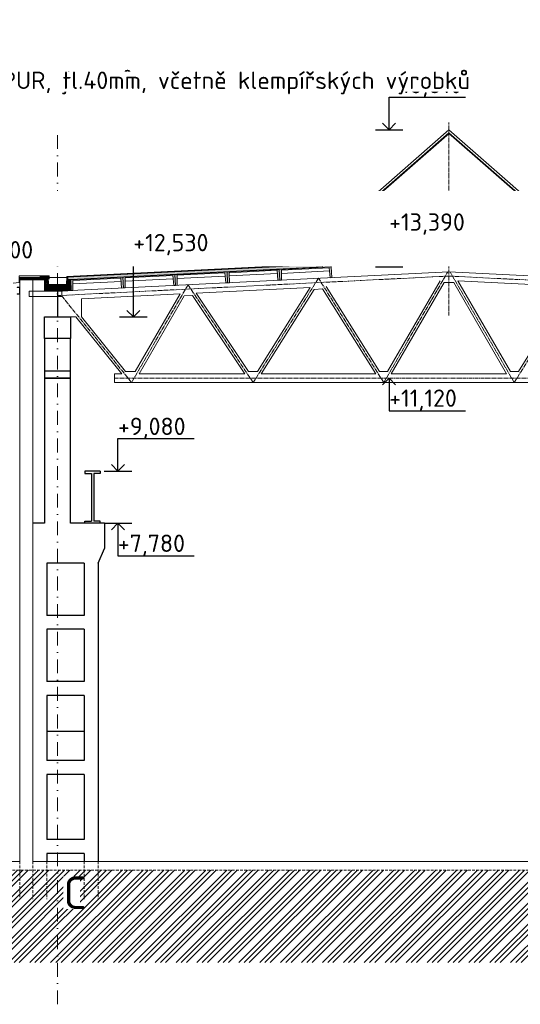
# Model space of a CAD drawing. Header units: millimetres. Extents: x -15830 to 4680139, y -28864 to 2281735.
# Tile 186 of 256: x 441034 to 452545, y 46138 to 68798. Entities that reach past the tile are written whole.
import ezdxf
from ezdxf import colors
from ezdxf.entities.mleader import LeaderData, LeaderLine
from ezdxf.math import Vec2, Vec3

# ---------------------------------------------------------------- set-up
doc = ezdxf.new("R2010")
doc.units = ezdxf.units.MM
for name, pattern in [('AM_DIN_G_W050', [13.75, 9.75, -1.5, 1, -1.5]), ('CARKOVANA', [5, 3, -2]), ('DASHDOT', [25.4, 12.7, -6.35, 0, -6.35]), ('HIDDEN', [9.525, 6.35, -3.175])]:
    doc.linetypes.add(name, pattern=pattern)
doc.layers.add('0 @ 200', color=7, linetype='Continuous')
doc.layers.add('A99_N_txt-popis-50', color=240, linetype='Continuous', lineweight=9)
doc.layers.add('A99_N_txt-popis-50 @ 200', color=240, linetype='Continuous', lineweight=9)
doc.styles.add('A99_popis', font='isocpeur.ttf')
doc.styles.add('ad_popis 100', font='isocpeur.ttf', dxfattribs={"height": 200})

# ---------------------------------------------------------------- blocks, each defined once
blk = doc.blocks.new('*U1031')
at = {"layer": 'A99_N_txt-popis-50 @ 200', "lineweight": 9}
ml = blk.add_multileader_mtext('Standard', dxfattribs=at)
ml.set_content('\\A1;{\\C256;odvodňovací systém \\Pbude součásti \\Pdodávky opláštění}', color=1, style='A99_popis')
ml.set_leader_properties(color=256, linetype='ByLayer', lineweight=-1)
ml.build(insert=Vec2(0, 0))
ml.multileader.update_dxf_attribs({"dogleg_length": 1, "arrow_head_size": 300, "scale": 200})
ctx = ml.context
ctx.base_point, ctx.scale, ctx.char_height, ctx.arrow_head_size, ctx.landing_gap_size, ctx.plane_origin = Vec3(114277, 64593), 200, 400, 300, 250, Vec3(117789, 60438)
notes = []
notes.append((ctx, [(1, (1, 1, 0), (124507, 64593), (-1, 0), 4890, [(0, [(125182, 62678)], 0, [])])]))
ctx.mtext.insert, ctx.mtext.width, ctx.mtext.defined_height, ctx.mtext.flow_direction = Vec3(114527, 64853), 5020, 63.5, 5
ctx.mtext.has_bg_fill, ctx.mtext.bg_color, ctx.mtext.bg_scale_factor, ctx.mtext.bg_transparency, ctx.mtext.use_window_bg_color = 1, -1073741824, 1, 0, 1
for ctx, leaders in notes:
    for number, flags, end, landing, length, lines in leaders:
        leader = LeaderData()
        leader.index, (leader.has_last_leader_line, leader.has_dogleg_vector, leader.attachment_direction) = number, flags
        leader.last_leader_point, leader.dogleg_vector, leader.dogleg_length = Vec3(end), Vec3(landing), length
        for number, points, colour, breaks in lines:
            line = LeaderLine()
            line.index, line.vertices, line.color, line.breaks = number, Vec3.list(points), colors.encode_raw_color(colour), breaks
            leader.lines.append(line)
        ctx.leaders.append(leader)

msp = doc.modelspace()

# ---------------------------------------------------------------- hatches: boundary and pattern name
at = {"linetype": 'Continuous', "lineweight": 0, "ltscale": 2, "transparency": 33554562}
h = msp.add_hatch(dxfattribs=at)
h.set_pattern_fill('BETON-LEHKY', color=256, scale=10, angle=-90, style=0)
h.set_pattern_definition([(45, (391098.792, 301188.252), (-28.284271, 28.284271), []), (360, (391143.86, 301201.5), (28.2842712, 28.2842712), [5, -51.5685425]), (45, (391148.86, 301201.5), (-28.284271, 28.284271), [5, -35]), (90, (391152.396, 301205.036), (-28.2842712, 28.2842712), [5, -51.5685425]), (135, (391152.396, 301210.036), (-28.284271, -28.284271), [5, -35]), (360, (391143.86, 301213.572), (28.2842712, 28.2842712), [5, -51.5685425]), (45, (391140.325, 301210.036), (-28.284271, 28.284271), [5, -35]), (90, (391140.325, 301205.036), (-28.2842712, 28.2842712), [5, -51.5685425]), (135, (391143.86, 301201.5), (-28.284271, -28.284271), [5, -35]), (45, (391156.967, 301218.143), (-28.284271, 28.284271), [10, -30])])
h.paths.add_polyline_path([(441674.65, 62813.252), (441674.65, 62868.252), (441034.65, 62868.252), (441034.65, 62813.252)])
at = {"lineweight": 0, "transparency": 33554687}
h = msp.add_hatch(dxfattribs=at)
h.set_pattern_fill('ZELEZOBETON', color=256, scale=10, angle=-90)
h.set_pattern_definition([(315, (-129095.35, 352148.25), (35.355339, 35.355339), []), (315, (-129095.35, 352134.11), (35.355339, 35.355339), []), (315, (-129095.35, 352105.826), (49.4974747, 21.2132034), [20, -10, 0, -10])])
h.paths.add_polyline_path([(441904.65, 62563.252), (441904.65, 62598.252), (442124.65, 62598.252), (442134.65, 62813.252), (442204.65, 62813.252), (442204.65, 62563.252)])
h.paths.add_polyline_path([(441604.65, 62563.252), (441604.65, 62813.252), (441674.65, 62813.252), (441684.65, 62598.252), (441904.65, 62598.252), (441904.65, 62563.252)])
at = {"lineweight": 0}
h = msp.add_hatch(dxfattribs=at)
h.set_pattern_fill('BETON-LEHKY', color=256, scale=10, angle=-90, style=0)
h.set_pattern_definition([(315, (414604.65, 300959.11), (28.284271, 28.284271), []), (270, (414617.9, 300914.04), (28.2842712, -28.2842712), [5, -51.5685425]), (315, (414617.9, 300909.04), (28.284271, 28.284271), [5, -35]), (360, (414621.434, 300905.506), (28.2842712, 28.2842712), [5, -51.5685425]), (45, (414626.434, 300905.506), (-28.284271, 28.284271), [5, -35]), (270, (414629.97, 300914.04), (28.2842712, -28.2842712), [5, -51.5685425]), (315, (414626.434, 300917.577), (28.284271, 28.284271), [5, -35]), (360, (414621.434, 300917.577), (28.2842712, 28.2842712), [5, -51.5685425]), (45, (414617.9, 300914.04), (-28.284271, 28.284271), [5, -35]), (315, (414634.54, 300900.935), (28.284271, 28.284271), [10, -30])])
h.paths.add_polyline_path([(442124.65, 62598.252), (442128.576, 62682.67), (441680.697, 62683.252), (441684.65, 62598.252)])
at = {"linetype": 'Continuous', "lineweight": 0}
h = msp.add_hatch(dxfattribs=at)
h.set_pattern_fill('ZEM_PUVODNI', color=256, scale=85, angle=-90)
h.set_pattern_definition([(45, (409519.65, 300973.25), (-240.4163, 240.4163), []), (45, (409639.86, 300973.25), (-240.4163, 240.4163), []), (45, (409760.07, 300973.25), (-240.4163, 240.4163), [])])
h.paths.add_polyline_path([(397059.65, 49228.252), (409579.65, 49228.252), (413714.65, 49228.252), (413714.65, 48673.252), (414004.65, 48673.252), (414004.65, 49228.252), (498429.65, 49228.252), (498429.65, 47103.252), (397059.65, 47103.252)])

# ---------------------------------------------------------------- linework, layer by layer
at = {"ltscale": 2}
for p, q in [((449529.675, 66266.89), (449380.125, 66416.837)), ((449529.675, 66266.89), (449679.224, 66416.837)), ((449212.378, 66266.89), (449846.971, 66266.89)), ((449529.675, 63110.046), (449529.675, 63859.009)), ((449529.675, 63859.009), (451286.216, 63859.009)), ((443648.528, 61958.252), (443648.528, 63386.014)), ((443648.528, 63386.014), (445405.07, 63386.014)), ((449529.675, 63110.046), (449380.125, 63259.993)), ((449529.675, 63110.046), (449679.224, 63259.993)), ((439631.074, 63220.561), (441387.616, 63220.561)), ((449212.378, 63110.046), (449846.971, 63110.046)), ((443648.528, 61958.252), (443498.979, 62108.199)), ((443648.528, 61958.252), (443798.077, 62108.199)), ((443331.232, 61958.252), (443965.824, 61958.252)), ((449529.675, 60548.252), (449380.125, 60398.305)), ((449529.675, 60548.252), (449679.224, 60398.305)), ((443291.344, 58408.252), (443291.344, 59157.215)), ((443291.344, 59157.215), (445047.886, 59157.215)), ((443291.344, 58408.252), (443141.795, 58558.199)), ((443291.344, 58408.252), (443440.893, 58558.199)), ((442974.048, 58408.252), (443608.64, 58408.252)), ((442974.048, 57208.252), (443608.64, 57208.252)), ((443291.344, 57208.252), (443141.795, 57058.305)), ((443291.344, 57208.252), (443291.344, 56459.289)), ((443291.344, 57208.252), (443440.893, 57058.305)), ((443291.344, 56459.289), (445047.886, 56459.289))]:
    msp.add_line(p, q, dxfattribs=at)
for p, q in [((441904.65, 62548.252), (441904.65, 61958.252)), ((442204.65, 60548.252), (441604.65, 60548.252)), ((442884.65, 58408.252), (442534.65, 58408.252)), ((442534.65, 58408.252), (442534.65, 58358.252)), ((442534.65, 58358.252), (442684.65, 58358.252)), ((442684.65, 58358.252), (442684.65, 57258.252)), ((442884.65, 58358.252), (442734.65, 58358.252)), ((442734.65, 58358.252), (442734.65, 57258.252)), ((442884.65, 58408.252), (442884.65, 58358.252)), ((441604.65, 57208.252), (441334.65, 57208.252)), ((442984.65, 57208.252), (442204.65, 57208.252)), ((442534.65, 57208.252), (442534.65, 57258.252)), ((442534.65, 57258.252), (442684.65, 57258.252)), ((442884.65, 57208.252), (442534.65, 57208.252)), ((442884.65, 57258.252), (442734.65, 57258.252)), ((442884.65, 57208.252), (442884.65, 57258.252)), ((442984.65, 57208.252), (442984.65, 56627.869)), ((442834.65, 56288.252), (442984.65, 56627.869)), ((441654.65, 56288.252), (441654.65, 55088.252)), ((442514.65, 56288.252), (441654.65, 56288.252)), ((442514.65, 56288.252), (442514.65, 55088.252)), ((442834.65, 56288.252), (442834.65, 49428.252)), ((442514.65, 55088.252), (441654.65, 55088.252)), ((442514.65, 54768.252), (441654.65, 54768.252)), ((441654.65, 54768.252), (441654.65, 53568.252)), ((442514.65, 54768.252), (442514.65, 53568.252)), ((442514.65, 53568.252), (441654.65, 53568.252)), ((442514.65, 53248.252), (441654.65, 53248.252)), ((441654.65, 53248.252), (441654.65, 51748.252)), ((442514.65, 53248.252), (442514.65, 51748.252)), ((441654.65, 52428.252), (442514.65, 52428.252)), ((442514.65, 51748.252), (441654.65, 51748.252)), ((442514.65, 51428.252), (441654.65, 51428.252)), ((441654.65, 51428.252), (441654.65, 49928.252)), ((442514.65, 51428.252), (442514.65, 49928.252)), ((442514.65, 49928.252), (441654.65, 49928.252)), ((442514.65, 49608.252), (441654.65, 49608.252)), ((441654.65, 49608.252), (441654.65, 49428.252)), ((442514.65, 49608.252), (442514.65, 49428.252))]:
    msp.add_line(p, q)
at = {"lineweight": 5}
for p, q in [((443209.996, 60648.252), (443209.996, 60448.252)), ((443379.783, 60648.252), (443209.996, 60648.252))]:
    msp.add_line(p, q, dxfattribs=at)
at = {"lineweight": 13}
for p, q in [((414004.65, 49428.252), (441034.65, 49428.252)), ((441334.65, 49428.252), (496454.65, 49428.252))]:
    msp.add_line(p, q, dxfattribs=at)
at = {"linetype": 'HIDDEN', "lineweight": 5, "ltscale": 10}
msp.add_line((414004.65, 49228.252), (498429.65, 49228.252), dxfattribs=at)
at = {"lineweight": 5}
for points in [[(450904.65, 62998.252), (441904.65, 62548.252)], [(447052.225, 62960.621), (448157.369, 63015.831)], [(450904.65, 62998.252), (459904.65, 62548.252)], [(440884.65, 62733.252), (441019.65, 62748.252), (441019.65, 62903.252), (441709.65, 62903.252), (441709.65, 62828.252)], [(441689.65, 62868.252), (442119.65, 62868.252)], [(442258.204, 62721.121), (443363.348, 62776.332)], [(443456.709, 62780.996), (444561.853, 62836.207)], [(444655.215, 62840.871), (445760.358, 62896.082)], [(445853.72, 62900.746), (446958.864, 62955.957)], [(449491.437, 60698.252), (450699.517, 62787.746)], [(451109.783, 62787.746), (453726.111, 62656.929)], [(452317.863, 60698.252), (451109.783, 62787.746)], [(447714.592, 62638.499), (445091.998, 62507.37)], [(447714.592, 62638.499), (446501.938, 60698.252)], [(447804.023, 62592.908), (446588.612, 60648.252)], [(447999.179, 62602.666), (447804.023, 62592.908)], [(449220.688, 60648.252), (447999.179, 62602.666)], [(449307.362, 60698.252), (448083.189, 62656.929)], [(449578.039, 60648.252), (450792.194, 62748.252)], [(450904.65, 62748.252), (450792.194, 62748.252)], [(450904.65, 62748.252), (451017.106, 62748.252)], [(452231.261, 60648.252), (451017.106, 62748.252)], [(452501.938, 60698.252), (453726.111, 62656.929)], [(444726.045, 62489.072), (442454.65, 62375.502)], [(442454.65, 61959.105), (442454.65, 62375.502)], [(444726.045, 62489.072), (443691.349, 60698.252)], [(444815.186, 62443.467), (443777.951, 60648.252)], [(444815.186, 62443.467), (445007.988, 62453.107)], [(446211.224, 60648.252), (445007.988, 62453.107)], [(446298.076, 60698.252), (445091.998, 62507.37)], [(441904.65, 61958.252), (442327.047, 61958.252)], [(443379.783, 60648.252), (442327.047, 61958.252)], [(443467.891, 60698.252), (442454.65, 61959.105)], [(443691.349, 60698.252), (443467.891, 60698.252)], [(446211.224, 60648.252), (443777.951, 60648.252)], [(446501.938, 60698.252), (446298.076, 60698.252)], [(449220.688, 60648.252), (446588.612, 60648.252)], [(449491.437, 60698.252), (449307.362, 60698.252)], [(450904.65, 60648.252), (449578.039, 60648.252)], [(450904.65, 60648.252), (452231.261, 60648.252)], [(452317.863, 60698.252), (452501.938, 60698.252)], [(450904.65, 60448.252), (443209.996, 60448.252)], [(450904.65, 60448.252), (458599.304, 60448.252)]]:
    msp.add_lwpolyline(points, dxfattribs=at)
at = {"linetype": 'CARKOVANA', "lineweight": 0, "ltscale": 15}
for points, const_width in [([(442206.658, 62816.168), (447999.422, 63105.607)], 5), ([(441334.65, 62815.752), (441674.631, 62815.752)], 5), ([(441685.91, 62879.592), (441499.65, 62878.252)], 20), ([(441904.65, 62693.252), (441690.242, 62693.252), (441681.565, 62879.809)], 20), ([(441904.65, 62693.252), (442119.058, 62693.252), (442127.735, 62879.809)], 20), ([(442206.658, 62816.168), (442134.786, 62816.168)], 5)]:
    msp.add_lwpolyline(points, dxfattribs=dict(at, const_width=const_width))
at = {"lineweight": 0}
for points in [[(442206.534, 62818.665), (448001.045, 63108.172)], [(441691.133, 62889.344), (441499.65, 62888.252)], [(441685.411, 62869.605), (441499.65, 62868.252)], [(441602.642, 62813.668), (441674.631, 62813.668)], [(441904.65, 62683.252), (441680.697, 62683.252), (441671.154, 62888.415)], [(441904.65, 62703.252), (441699.788, 62703.252), (441691.133, 62889.344)], [(441904.65, 62703.252), (442109.512, 62703.252), (442118.168, 62889.344)], [(441904.65, 62683.252), (442128.604, 62683.252), (442138.146, 62888.415)], [(442204.65, 62813.252), (442134.65, 62813.252), (442134.65, 62813.252), (442124.65, 62598.252), (441904.65, 62598.252)], [(442206.658, 62813.668), (442134.669, 62813.668)], [(442206.658, 62818.668), (442134.902, 62818.668)]]:
    msp.add_lwpolyline(points, dxfattribs=at)
for points in [[(445814.773, 62743.607), (445802.299, 62993.296), (447000.804, 63053.17), (447013.278, 62803.482), (446973.328, 62801.486), (446951.865, 63030.7), (445853.235, 62975.815), (445854.723, 62745.603)], [(447013.278, 62803.482), (447000.804, 63053.17), (448199.31, 63113.045), (448211.784, 62863.357), (448171.833, 62861.361), (448150.37, 63090.575), (447051.74, 63035.69), (447053.229, 62805.478)], [(441034.65, 62868.252), (441034.65, 62813.252), (441674.631, 62813.668), (441674.65, 62868.252)], [(441604.65, 62813.252), (441604.65, 62563.252), (442204.65, 62563.252), (442204.65, 62813.252), (442134.65, 62813.252), (442124.65, 62598.252), (441684.65, 62598.252), (441674.65, 62813.252)], [(442219.257, 62563.982), (442206.783, 62813.671), (443405.288, 62873.546), (443417.762, 62623.857), (443377.812, 62621.861), (443356.349, 62851.076), (442257.719, 62796.191), (442259.207, 62565.978)], [(443417.762, 62623.857), (443405.288, 62873.546), (444603.794, 62933.421), (444616.268, 62683.732), (444576.318, 62681.736), (444554.854, 62910.951), (443456.224, 62856.066), (443457.713, 62625.853)], [(444616.268, 62683.732), (444603.794, 62933.421), (445802.299, 62993.296), (445814.773, 62743.607), (445774.823, 62741.611), (445753.359, 62970.826), (444654.729, 62915.94), (444656.218, 62685.728)]]:
    msp.add_lwpolyline(points, close=True, dxfattribs=at)
at = {"lineweight": 9}
for points in [[(447013.278, 62803.482), (446973.328, 62801.486), (446951.865, 63030.7), (445853.235, 62975.815), (445854.723, 62745.603), (445814.773, 62743.607), (445814.773, 62743.607)], [(447013.278, 62803.482), (447053.229, 62805.478), (447051.74, 63035.69), (448150.37, 63090.575), (448171.833, 62861.361), (448211.784, 62863.357), (448199.31, 63113.045)], [(441334.65, 62813.252), (441604.65, 62813.668), (441604.65, 62548.252)], [(441904.65, 62544.99), (442259.207, 62565.978), (442257.719, 62796.191), (443356.349, 62851.076), (443377.812, 62621.861), (443417.762, 62623.857), (443417.762, 62623.857)], [(444616.268, 62683.732), (444576.318, 62681.736), (444554.854, 62910.951), (443456.224, 62856.066), (443457.713, 62625.853), (443417.762, 62623.857), (443417.762, 62623.857)], [(444616.268, 62683.732), (444656.218, 62685.728), (444654.729, 62915.94), (445753.359, 62970.826), (445774.823, 62741.611), (445814.773, 62743.607), (445814.773, 62743.607)], [(441904.65, 62548.252), (441604.65, 62548.252)]]:
    msp.add_lwpolyline(points, dxfattribs=at)
at = {"color": 253, "linetype": 'AM_DIN_G_W050', "lineweight": 0, "ltscale": 10}
for points in [[(449404.65, 60448.252), (450878.217, 62996.93)], [(452404.65, 60448.252), (450931.083, 62996.93)], [(450909.644, 62898.377), (441909.644, 62448.377)], [(447904.65, 62848.252), (446404.65, 60448.252), (444904.65, 62698.252), (443604.65, 60448.252)], [(449404.65, 60448.252), (447904.65, 62848.252)], [(450899.656, 62898.377), (459899.656, 62448.377)], [(452404.65, 60448.252), (453904.65, 62848.252)], [(443604.65, 60448.252), (441993.933, 62452.591)], [(443209.996, 60548.252), (443209.996, 60548.252), (450904.65, 60548.252)], [(458599.304, 60548.252), (458599.304, 60548.252), (450904.65, 60548.252)]]:
    msp.add_lwpolyline(points, dxfattribs=at)
at = {"linetype": 'Continuous', "lineweight": 5}
msp.add_lwpolyline([(441034.65, 62483.252), (441034.65, 62868.252), (441674.65, 62868.252)], dxfattribs=at)
at = {"linetype": 'Continuous', "lineweight": 0}
msp.add_lwpolyline([(441334.65, 62818.252), (441674.632, 62818.252)], dxfattribs=at)
at = {"linetype": 'Continuous', "lineweight": 0, "ltscale": 2, "transparency": 33554562}
for points in [[(441904.65, 62683.252), (441680.697, 62683.252), (441671.531, 62880.311)], [(441904.65, 62683.252), (442128.604, 62683.252), (442137.769, 62880.311)]]:
    msp.add_lwpolyline(points, dxfattribs=at)
at = {"linetype": 'Continuous', "lineweight": 13}
msp.add_lwpolyline([(440974.65, 62643.252), (441034.65, 62643.252), (441034.65, 62483.252), (440974.65, 62483.252), (440974.65, 62488.252), (441029.65, 62488.252), (441029.65, 62638.252), (440974.65, 62638.252), (440974.65, 62643.252)], dxfattribs=at)
at = {"lineweight": 5}
msp.add_lwpolyline([(441999.65, 62548.252), (441999.65, 62428.252), (441249.65, 62428.252), (441249.65, 62548.252)], close=True, dxfattribs=at)
for points in [[(442204.65, 61458.252), (441604.65, 61458.252), (441604.65, 61958.252), (442204.65, 61958.252)], [(442204.65, 61458.252), (441604.65, 61458.252), (441604.65, 61958.252), (442204.65, 61958.252)], [(442204.65, 60708.252), (441604.65, 60708.252), (441604.65, 60548.252), (442204.65, 60548.252)]]:
    msp.add_lwpolyline(points, close=True)
at = {"color": 7, "linetype": 'HIDDEN', "lineweight": 5, "ltscale": 10}
for points in [[(441034.65, 49428.252), (441034.65, 48558.252)], [(441334.65, 49428.252), (441334.65, 48558.252)], [(441654.65, 49428.252), (441654.65, 48558.252)], [(442834.65, 49428.252), (442834.65, 48558.252)]]:
    msp.add_lwpolyline(points, dxfattribs=at)

# ---------------------------------------------------------------- texts
at = {"style": 'A99_popis'}
for s, p in [('+13,390', (449529.65, 63941.694)), ('+13,000', (439629.65, 63303.247)), ('+12,530', (443645.704, 63468.7)), ('+7,780', (443289.65, 56548.999))]:
    msp.add_text(s, height=400, dxfattribs=at).set_placement(p)

# ---------------------------------------------------------------- leaders
at = {"layer": '0 @ 200', "lineweight": 9}
ml = msp.add_multileader_mtext('Standard', dxfattribs=at)
ml.set_content('\\A1;{\\C256;demontáž pásového světlíku}', color=1, style='A99_popis')
ml.set_leader_properties(color=256, linetype='ByLayer', lineweight=-1)
ml.build(insert=Vec2(0, 0))
ml.multileader.update_dxf_attribs({"dogleg_length": 1, "arrow_head_size": 300, "scale": 200})
ctx = ml.context
ctx.base_point, ctx.scale, ctx.char_height, ctx.arrow_head_size, ctx.landing_gap_size, ctx.plane_origin = Vec3(229028.95, 68458.252), 200, 400, 300, 250, Vec3(231833.95, 60672.091)
notes = []
notes.append((ctx, [(0, (1, 1, 0), (228383.95, 68458.252), (1, 0), 645, [(0, [(228383.95, 66610.615)], 0, [])])]))
ctx.mtext.insert, ctx.mtext.width, ctx.mtext.defined_height, ctx.mtext.flow_direction = Vec3(229278.95, 68718.252), 7477.42517, 1693.333, 5
ctx.mtext.has_bg_fill, ctx.mtext.bg_color, ctx.mtext.bg_scale_factor, ctx.mtext.bg_transparency, ctx.mtext.use_window_bg_color = 1, -1073741824, 1, 0, 1
ml = msp.add_multileader_mtext('Standard', dxfattribs=at)
ml.set_content('\\A1;{\\C256;vybourání oken a dozdění okenních otvorů}', color=1, style='A99_popis')
ml.set_leader_properties(color=256, linetype='ByLayer', lineweight=-1)
ml.build(insert=Vec2(0, 0))
ml.multileader.update_dxf_attribs({"dogleg_length": 1, "arrow_head_size": 300, "scale": 200})
ctx = ml.context
ctx.base_point, ctx.scale, ctx.char_height, ctx.arrow_head_size, ctx.landing_gap_size, ctx.plane_origin = Vec3(212971.45, 59778.019), 200, 400, 300, 250, Vec3(215113.95, 48932.228)
notes.append((ctx, [(1, (1, 1, 0), (218256.45, 59778.019), (-1, 0), 585, [(0, [(219378.95, 59778.252)], 0, [])])]))
ctx.mtext.insert, ctx.mtext.width, ctx.mtext.defined_height, ctx.mtext.flow_direction = Vec3(213221.45, 59978.019), 4450, 1693.333, 5
ctx.mtext.has_bg_fill, ctx.mtext.bg_color, ctx.mtext.bg_scale_factor, ctx.mtext.bg_transparency, ctx.mtext.use_window_bg_color = 1, -1073741824, 1, 0, 1
for ctx, leaders in notes:
    for number, flags, end, landing, length, lines in leaders:
        leader = LeaderData()
        leader.index, (leader.has_last_leader_line, leader.has_dogleg_vector, leader.attachment_direction) = number, flags
        leader.last_leader_point, leader.dogleg_vector, leader.dogleg_length = Vec3(end), Vec3(landing), length
        for number, points, colour, breaks in lines:
            line = LeaderLine()
            line.index, line.vertices, line.color, line.breaks = number, Vec3.list(points), colors.encode_raw_color(colour), breaks
            leader.lines.append(line)
        ctx.leaders.append(leader)

# ---------------------------------------------------------------- next in the draw order: linework, layer by layer
at = {"ltscale": 2}
for p, q in [((449529.675, 66266.89), (449529.675, 67015.853)), ((449529.675, 67015.853), (451286.216, 67015.853)), ((449529.675, 60548.252), (449529.675, 59799.289)), ((449529.675, 59799.289), (451286.216, 59799.289))]:
    msp.add_line(p, q, dxfattribs=at)
at = {"lineweight": 13}
for p, q in [((441334.65, 62813.252), (441334.65, 49428.252)), ((441034.65, 62483.252), (441034.65, 49428.252))]:
    msp.add_line(p, q, dxfattribs=at)
for p, q in [((441604.65, 61458.252), (441604.65, 57208.252)), ((442204.65, 57208.252), (442204.65, 61458.252))]:
    msp.add_line(p, q)
at = {"linetype": 'DASHDOT', "lineweight": 5, "ltscale": 25}
msp.add_lwpolyline([(441904.65, 46138.434), (441904.65, 66158.434)], dxfattribs=at)

# ---------------------------------------------------------------- next in the draw order: texts
at = {"style": 'A99_popis'}
for s, p in [('+16,810 ', (449529.65, 67105.562)), ('+11,120 ', (449529.65, 59888.999)), ('+9,080', (443294.65, 59239.901))]:
    msp.add_text(s, height=400, dxfattribs=at).set_placement(p)
at = {"color": 1, "lineweight": 0, "insert": (442038.565, 49081.75), "char_height": 750, "width": 380.49421, "attachment_point": 1, "style": 'ad_popis 100', "bg_fill": 3, "box_fill_scale": 1, "bg_fill_color": 256, "bg_fill_transparency": 0}
msp.add_mtext('C', dxfattribs=at)

# ---------------------------------------------------------------- next in the draw order: linework, layer by layer
at = {"color": 7, "linetype": 'HIDDEN', "lineweight": 5, "ltscale": 10}
msp.add_lwpolyline([(442514.65, 49428.252), (442514.65, 48558.252)], dxfattribs=at)

# ---------------------------------------------------------------- next in the draw order: leaders
at = {"layer": '0 @ 200', "lineweight": 9}
ml = msp.add_multileader_mtext('Standard', dxfattribs=at)
ml.set_content('\\A1;{\\C256;demontáž střešních  panelů PUR + polykarbonát, tl.40mm, včetně klempířských výrobků}', color=1, style='A99_popis')
ml.set_leader_properties(color=256, linetype='ByLayer', lineweight=-1)
ml.build(insert=Vec2(0, 0))
ml.multileader.update_dxf_attribs({"dogleg_length": 1, "arrow_head_size": 300, "scale": 200})
ctx = ml.context
ctx.base_point, ctx.scale, ctx.char_height, ctx.arrow_head_size, ctx.landing_gap_size, ctx.plane_origin = Vec3(421519.312, 67343.271), 200, 400, 300, 250, Vec3(424679.312, 61537.247)
notes = []
notes.append((ctx, [(0, (1, 1, 0), (420934.312, 67343.271), (1, 0), 585, [(0, [(420934.312, 63233.252)], 0, [])])]))
ctx.mtext.insert, ctx.mtext.width, ctx.mtext.flow_direction = Vec3(421769.312, 67603.271), 10901.4332, 5
ctx.mtext.has_bg_fill, ctx.mtext.bg_color, ctx.mtext.bg_scale_factor, ctx.mtext.bg_transparency, ctx.mtext.use_window_bg_color = 1, -1073741824, 1, 0, 1
for ctx, leaders in notes:
    for number, flags, end, landing, length, lines in leaders:
        leader = LeaderData()
        leader.index, (leader.has_last_leader_line, leader.has_dogleg_vector, leader.attachment_direction) = number, flags
        leader.last_leader_point, leader.dogleg_vector, leader.dogleg_length = Vec3(end), Vec3(landing), length
        for number, points, colour, breaks in lines:
            line = LeaderLine()
            line.index, line.vertices, line.color, line.breaks = number, Vec3.list(points), colors.encode_raw_color(colour), breaks
            leader.lines.append(line)
        ctx.leaders.append(leader)

# ---------------------------------------------------------------- next in the draw order: hatches: boundary and pattern name
at = {"lineweight": 0, "transparency": 33554687}
h = msp.add_hatch(dxfattribs=at)
h.set_pattern_fill('ZELEZOBETON', color=256, scale=10, angle=-90)
h.set_pattern_definition([(315, (414604.65, 268393.25), (35.355339, 35.355339), []), (315, (414604.65, 268379.11), (35.355339, 35.355339), []), (315, (414604.65, 268350.826), (49.497475, 21.213203), [20, -10, 0, -10])])
h.paths.add_polyline_path([(442206.783, 62813.671), (442209.828, 62752.725), (442216.698, 62615.201), (442219.257, 62563.982), (442259.207, 62565.98), (442257.719, 62796.191), (443356.349, 62851.076), (443377.812, 62621.861), (443457.713, 62625.853), (443456.224, 62856.066), (444554.854, 62910.951), (444576.308, 62681.835), (444656.217, 62685.83), (444654.729, 62915.94), (445753.359, 62970.826), (445774.809, 62741.76), (445854.722, 62745.756), (445853.235, 62975.815), (446951.865, 63030.7), (446973.328, 62801.486), (447053.227, 62805.681), (447051.74, 63035.69), (448150.37, 63090.575), (448171.81, 62861.61), (448211.771, 62863.608), (448171.368, 63672.348), (448081.48, 63667.857), (447999.559, 63103.066)])
at = {"linetype": 'Continuous', "lineweight": 0, "ltscale": 2, "transparency": 33554562}
h = msp.add_hatch(dxfattribs=at)
h.set_pattern_fill('BETON-LEHKY', color=256, scale=10, angle=-90)
h.set_pattern_definition([(47.86, (442220.41, 62824.364), (-29.6603, 26.83778), []), (2.86, (442264.76, 62839.845), (26.83778, 29.6603), [5, -51.56854]), (47.86, (442269.754, 62840.095), (-29.6603, 26.83778), [5, -35]), (92.86, (442273.109, 62843.802), (-29.6603, 26.83778), [5, -51.56854]), (137.86, (442272.86, 62848.796), (-26.83778, -29.6603), [5, -35]), (2.86, (442264.158, 62851.9), (26.83778, 29.6603), [5, -51.56854]), (47.86, (442260.803, 62848.194), (-29.6603, 26.83778), [5, -35]), (92.86, (442261.053, 62843.2), (-29.6603, 26.83778), [5, -51.56854]), (137.86, (442264.76, 62839.845), (-26.83778, -29.6603), [5, -35]), (47.86, (442277.02, 62857.12), (-29.6603, 26.83778), [10, -30])])
h.paths.add_polyline_path([(442123.889, 62869.605), (447986.578, 63162.492), (447989.322, 63107.561), (442126.633, 62814.673)])

# ---------------------------------------------------------------- next in the draw order: linework, layer by layer
at = {"color": 253, "linetype": 'AM_DIN_G_W050', "lineweight": 0, "ltscale": 10}
msp.add_lwpolyline([(450905.415, 61987.438), (450905.415, 66434.581)], dxfattribs=at)
at = {"lineweight": 9}
for points in [[(447956.002, 63678.779), (450905.415, 66267.019)], [(447990.69, 63639.25), (450905.415, 66197.05)], [(447998.875, 63629.923), (450914.822, 66188.795)], [(453811.956, 63629.923), (450896.009, 66188.795)], [(453854.829, 63678.779), (450905.415, 66267.019)], [(453820.141, 63639.25), (450905.415, 66197.05)], [(447956.002, 63678.779), (447998.875, 63629.923)], [(448171.368, 63672.348), (448199.31, 63113.045)]]:
    msp.add_lwpolyline(points, dxfattribs=at)
msp.add_lwpolyline([(448093.547, 63668.583), (448163.423, 63672.735), (448160.754, 63717.656), (448090.877, 63713.504)], close=True, dxfattribs=at)
at = {"linetype": 'CARKOVANA', "lineweight": 0, "ltscale": 15}
for points, const_width in [([(442123.39, 62879.592), (448000.321, 63173.191), (448070.801, 63663.252)], 20), ([(442123.39, 62879.592), (448000.321, 63173.191), (448070.801, 63663.252)], 20), ([(448005.693, 63162.884), (447997.509, 63106.456)], 5)]:
    msp.add_lwpolyline(points, dxfattribs=dict(at, const_width=const_width))
at = {"lineweight": 0}
for points in [[(442118.168, 62889.344), (447990.894, 63182.733), (448060.611, 63663.252)], [(442122.891, 62889.58), (447990.894, 63182.733), (448060.611, 63663.252)], [(442123.889, 62869.605), (448008.325, 63163.579), (448080.821, 63663.252)], [(442123.889, 62869.605), (448008.325, 63163.579), (448080.821, 63663.252)], [(448081.48, 63667.857), (448171.181, 63673.252)], [(453639.65, 63673.252), (448164.65, 63673.252)], [(448008.172, 63162.445), (448003.215, 63163.324), (447994.611, 63103.784)]]:
    msp.add_lwpolyline(points, dxfattribs=at)
at = {"color": 1, "lineweight": 0}
msp.add_lwpolyline([(442206.783, 62813.671), (447999.559, 63103.066), (448081.693, 63669.323)], dxfattribs=at)

# ---------------------------------------------------------------- next in the draw order: leaders
at = {"layer": '0 @ 200', "lineweight": 9}
ml = msp.add_multileader_mtext('Standard', dxfattribs=at)
ml.set_content('\\A1;{\\C256;demontáž střešních  panelů PUR, tl.40mm, včetně klempířských výrobků}', color=1, style='A99_popis')
ml.set_leader_properties(color=256, linetype='ByLayer', lineweight=-1)
ml.build(insert=Vec2(0, 0))
ml.multileader.update_dxf_attribs({"dogleg_length": 1, "arrow_head_size": 300, "scale": 200})
ctx = ml.context
ctx.base_point, ctx.scale, ctx.char_height, ctx.arrow_head_size, ctx.landing_gap_size, ctx.plane_origin = Vec3(433222.446, 67343.271), 200, 400, 300, 250, Vec3(436382.446, 61537.247)
notes = []
notes.append((ctx, [(1, (1, 1, 0), (439347.446, 67343.271), (-1, 0), 585, [(0, [(439347.446, 62496.424)], 0, [])])]))
ctx.mtext.insert, ctx.mtext.width, ctx.mtext.flow_direction = Vec3(433472.446, 67603.271), 5217.25119, 5
ctx.mtext.has_bg_fill, ctx.mtext.bg_color, ctx.mtext.bg_scale_factor, ctx.mtext.bg_transparency, ctx.mtext.use_window_bg_color = 1, -1073741824, 1, 0, 1
for ctx, leaders in notes:
    for number, flags, end, landing, length, lines in leaders:
        leader = LeaderData()
        leader.index, (leader.has_last_leader_line, leader.has_dogleg_vector, leader.attachment_direction) = number, flags
        leader.last_leader_point, leader.dogleg_vector, leader.dogleg_length = Vec3(end), Vec3(landing), length
        for number, points, colour, breaks in lines:
            line = LeaderLine()
            line.index, line.vertices, line.color, line.breaks = number, Vec3.list(points), colors.encode_raw_color(colour), breaks
            leader.lines.append(line)
        ctx.leaders.append(leader)

# ---------------------------------------------------------------- next in the draw order: leaders
ml = msp.add_multileader_mtext('Standard', dxfattribs=at)
ml.set_content('\\A1;{\\C256;demontáž FVE}', color=1, style='A99_popis')
ml.set_leader_properties(color=256, linetype='ByLayer', lineweight=-1)
ml.build(insert=Vec2(0, 0))
ml.multileader.update_dxf_attribs({"dogleg_length": 1, "arrow_head_size": 300, "scale": 200})
ctx = ml.context
ctx.base_point, ctx.scale, ctx.char_height, ctx.arrow_head_size, ctx.landing_gap_size, ctx.plane_origin = Vec3(417024.312, 67343.271), 200, 400, 300, 250, Vec3(420184.312, 61537.247)
notes = []
notes.append((ctx, [(0, (1, 1, 0), (416439.312, 67343.271), (1, 0), 585, [(0, [(416439.312, 63233.252)], 0, [])])]))
ctx.mtext.insert, ctx.mtext.width, ctx.mtext.flow_direction = Vec3(417274.312, 67543.423), 3535.12222, 5
ctx.mtext.has_bg_fill, ctx.mtext.bg_color, ctx.mtext.bg_scale_factor, ctx.mtext.bg_transparency, ctx.mtext.use_window_bg_color = 1, -1073741824, 1, 0, 1
for ctx, leaders in notes:
    for number, flags, end, landing, length, lines in leaders:
        leader = LeaderData()
        leader.index, (leader.has_last_leader_line, leader.has_dogleg_vector, leader.attachment_direction) = number, flags
        leader.last_leader_point, leader.dogleg_vector, leader.dogleg_length = Vec3(end), Vec3(landing), length
        for number, points, colour, breaks in lines:
            line = LeaderLine()
            line.index, line.vertices, line.color, line.breaks = number, Vec3.list(points), colors.encode_raw_color(colour), breaks
            leader.lines.append(line)
        ctx.leaders.append(leader)

# ---------------------------------------------------------------- next in the draw order: block references
at = {"layer": 'A99_N_txt-popis-50'}
msp.add_blockref('*U1031', (0, 0), dxfattribs=at)

doc.saveas('drawing.dxf')
